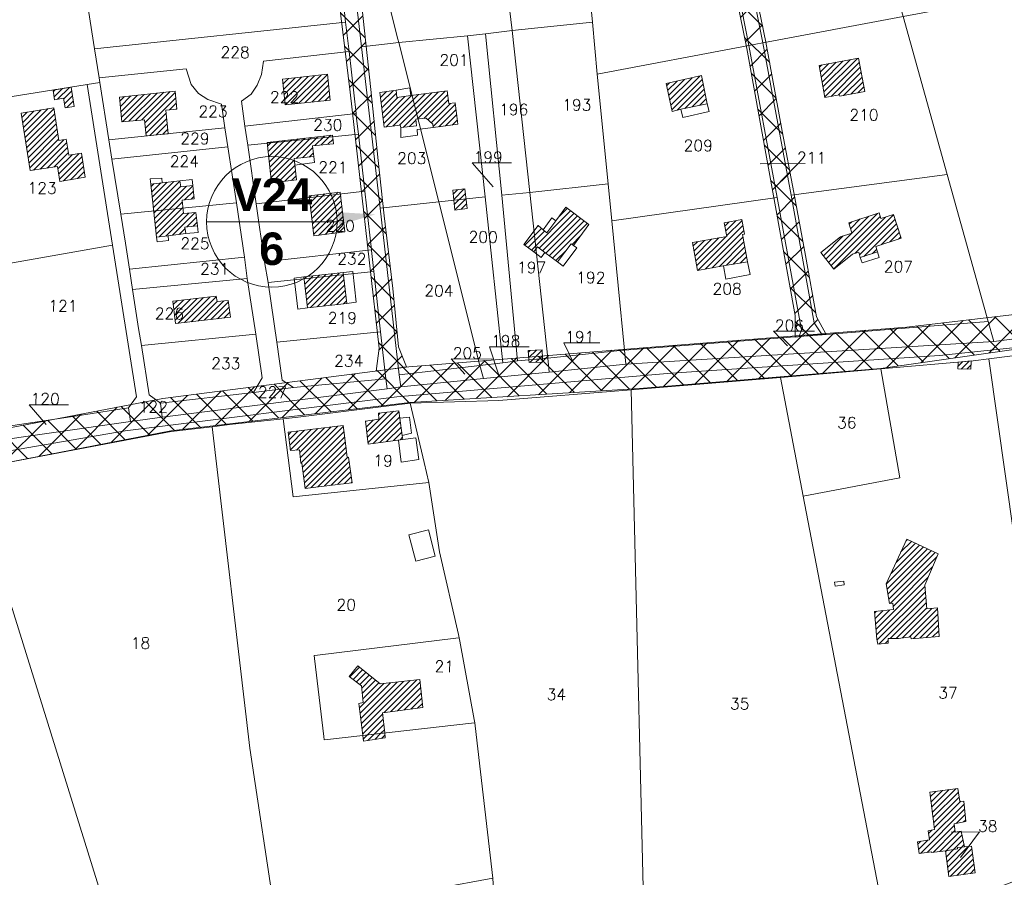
# Model space of a CAD drawing. Header units: metres. Extents: x 578835 to 593571, y 248557 to 255108.
# Tile 132 of 251: x 585105 to 585408, y 251490 to 251754. Entities that reach past the tile are written whole.
import ezdxf

# ---------------------------------------------------------------- set-up
doc = ezdxf.new("R2010")
doc.units = ezdxf.units.M
doc.linetypes.add('SOLID_LINE', pattern=[0])
for name, color, linetype, lineweight in [('Cad-BATIMENT_BATI_LEGER13', 7, 'SOLID_LINE', 0), ('Cad-BATIMENT_BATI_PRIVE12', 7, 'SOLID_LINE', 0), ('Cad-BATIMENT_BATI_PRIVE12_HACH', 7, 'SOLID_LINE', 0), ('Cad-PARCELLAIRE_PARCELLE1', 250, 'SOLID_LINE', 0), ('Cad-PARCELLAIRE_PARCELLE1_', 250, 'SOLID_LINE', 0), ('Cad-RESEAU_ROUT_AXE_DE_VOIE26', 255, 'SOLID_LINE', 0), ('Cad-RESEAU_ROUT_LIMITE_DE_VOIE_P23', 8, 'SOLID_LINE', 0), ('Cad-TOPONYMIE_DETAIL_PARCELLAIR181', 7, 'SOLID_LINE', 0), ('Cad-TOPONYMIE_NUMERO_DE_PARCELL182', 250, 'SOLID_LINE', 0), ('ER', 192, 'Continuous', 18)]:
    doc.layers.add(name, color=color, linetype=linetype, lineweight=lineweight)
doc.styles.get("Standard").update_dxf_attribs({"font": 'arialbd_0.ttf', "height": 50})
doc.styles.add('TEXTSTYLE_45_11', font='txt.shx', dxfattribs={"oblique": 50})

msp = doc.modelspace()

# ---------------------------------------------------------------- hatches: boundary and pattern name
at = {"layer": 'Cad-BATIMENT_BATI_PRIVE12_HACH', "ltscale": 0.4}
h = msp.add_hatch(dxfattribs=at)
h.set_pattern_fill('ANSI31', color=256, scale=0.4, style=0)
h.paths.add_polyline_path([(585350.68, 251740.24), (585362.86, 251742.47), (585364.79, 251732.16), (585357.08, 251730.73), (585356.96, 251731.17), (585352.5, 251730.35)])
h = msp.add_hatch(dxfattribs=at)
h.set_pattern_fill('ANSI31', color=256, scale=0.4, style=0)
h.paths.add_polyline_path([(585185.59, 251735.99), (585186.41, 251728.15), (585200.3, 251729.54), (585199.47, 251737.49)])
h = msp.add_hatch(dxfattribs=at)
h.set_pattern_fill('ANSI31', color=256, scale=0.4, style=0)
h.paths.add_polyline_path([(585303.66, 251734.62), (585314.5, 251737.09), (585316.31, 251728.43), (585308.2, 251726.76), (585305.46, 251726.08)])
h = msp.add_hatch(dxfattribs=at)
h.set_pattern_fill('ANSI31', color=256, scale=0.4, style=0)
h.paths.add_polyline_path([(585115.05, 251732.65), (585120.66, 251733.57), (585121.57, 251727.63), (585118.81, 251727.18), (585118.32, 251730.14), (585115.55, 251729.69)])
h = msp.add_hatch(dxfattribs=at)
h.set_pattern_fill('ANSI31', color=256, scale=0.4, style=0)
h.paths.add_polyline_path([(585135.51, 251730.47), (585136.24, 251722.83), (585143.18, 251723.53), (585143.69, 251718.55), (585150.47, 251719.23), (585149.79, 251726.42), (585153.13, 251726.81), (585152.58, 251732.34)])
h = msp.add_hatch(dxfattribs=at)
h.set_pattern_fill('ANSI31', color=256, scale=0.4, style=0)
h.paths.add_polyline_path([(585216.91, 251721.23), (585215.6, 251731.93), (585220.58, 251732.57), (585220.85, 251730.37), (585225.08, 251730.94), (585236.33, 251732.44), (585236.83, 251728.47), (585238.79, 251728.74), (585239.59, 251722.12), (585232, 251721.16), (585231.84, 251722.15), (585229.79, 251723.98), (585226.67, 251723.72), (585226.86, 251721.61), (585222.04, 251721.1), (585221.88, 251721.87)])
h = msp.add_hatch(dxfattribs=at)
h.set_pattern_fill('ANSI31', color=256, scale=0.4, style=0)
h.paths.add_polyline_path([(585105.26, 251725.59), (585115.26, 251727.21), (585116.85, 251717.09), (585119.12, 251717.5), (585119.86, 251712.66), (585123.85, 251713.22), (585124.96, 251705.84), (585117.16, 251704.52), (585116.44, 251709.14), (585108.06, 251707.88)])
h = msp.add_hatch(dxfattribs=at)
h.set_pattern_fill('ANSI31', color=256, scale=0.4, style=0)
h.paths.add_polyline_path([(585182.24, 251704.06), (585189.99, 251705.04), (585189.2, 251711.55), (585195.25, 251712.17), (585194.88, 251715.48), (585201.34, 251716.13), (585201.04, 251718.79), (585180.87, 251716.54)])
h = msp.add_hatch(dxfattribs=at)
h.set_pattern_fill('ANSI31', color=256, scale=0.4, style=0)
h.paths.add_polyline_path([(585148.6, 251704.14), (585145.09, 251703.74), (585146.87, 251687.39), (585150.46, 251687.8), (585155.85, 251688.47), (585155.6, 251690.46), (585159.44, 251690.89), (585159.01, 251694.98), (585155.17, 251694.66), (585154.74, 251698.74), (585158.5, 251699.17), (585158.07, 251703.26), (585154.32, 251702.83), (585154.07, 251704.71)])
h = msp.add_hatch(dxfattribs=at)
h.set_pattern_fill('ANSI31', color=256, scale=0.4, style=0)
h.paths.add_polyline_path([(585193.87, 251700.13), (585195.31, 251687.76), (585204.85, 251689.01), (585203.41, 251701.26)])
h = msp.add_hatch(dxfattribs=at)
h.set_pattern_fill('ANSI31', color=256, scale=0.4, style=0)
h.paths.add_polyline_path([(585241.75, 251702.24), (585237.99, 251701.82), (585238.66, 251695.74), (585242.42, 251696.17)])
h = msp.add_hatch(dxfattribs=at)
h.set_pattern_fill('ANSI31', color=256, scale=0.4, style=0)
h.paths.add_polyline_path([(585259.91, 251685.14), (585264.29, 251690.97), (585265.8, 251689.65), (585266.95, 251688.74), (585269.69, 251692.43), (585272.8, 251696.59), (585279.92, 251691.28), (585275.11, 251684.85), (585274.4, 251685.36), (585270.26, 251679.77), (585266.31, 251682.67), (585264.1, 251684.38), (585262.91, 251682.83)])
h = msp.add_hatch(dxfattribs=at)
h.set_pattern_fill('ANSI31', color=256, scale=0.4, style=0)
h.paths.add_polyline_path([(585311.72, 251685.7), (585322.28, 251687.57), (585321.52, 251691.75), (585326.95, 251692.77), (585327.75, 251688.26), (585327.17, 251688.21), (585328.71, 251679.76), (585321.22, 251678.58), (585313.27, 251677.13)])
h = msp.add_hatch(dxfattribs=at)
h.set_pattern_fill('ANSI31', color=256, scale=0.4, style=0)
h.paths.add_polyline_path([(585355.27, 251677.52), (585351.22, 251682.65), (585357.32, 251687.5), (585360.78, 251688.58), (585359.84, 251691.84), (585369.15, 251694.85), (585369.71, 251693.11), (585373.57, 251694.33), (585375.91, 251687.05), (585368.13, 251684.5), (585368.68, 251682.88), (585363.38, 251681.1), (585362.91, 251682.73), (585360.99, 251682.13)])
h = msp.add_hatch(dxfattribs=at)
h.set_pattern_fill('ANSI31', color=256, scale=0.4, style=0)
h.paths.add_polyline_path([(585192.25, 251675.13), (585193.29, 251665.63), (585205.38, 251666.98), (585204.25, 251676.47)])
h = msp.add_hatch(dxfattribs=at)
h.set_pattern_fill('ANSI31', color=256, scale=0.4, style=0)
h.paths.add_polyline_path([(585165.21, 251669.19), (585151.89, 251667.74), (585152.72, 251660.78), (585169.62, 251662.76), (585168.94, 251667.94), (585165.51, 251667.54)])
h = msp.add_hatch(dxfattribs=at)
h.set_pattern_fill('ANSI31', color=256, scale=0.4, style=0)
h.paths.add_polyline_path([(585261.4, 251649.6), (585265.66, 251649.96), (585265.51, 251652.73), (585261.16, 251652.47)])
h = msp.add_hatch(dxfattribs=at)
h.set_pattern_fill('ANSI31', color=256, scale=0.4, style=0)
h.paths.add_polyline_path([(585261.47, 251648.82), (585265.66, 251648.95), (585265.66, 251649.96), (585261.4, 251649.6)])
h = msp.add_hatch(dxfattribs=at)
h.set_pattern_fill('ANSI31', color=256, scale=0.4, style=0)
h.paths.add_polyline_path([(585397.42, 251646.72), (585397.53, 251649.29), (585393.53, 251648.96), (585393.37, 251646.83)])
h = msp.add_hatch(dxfattribs=at)
h.set_pattern_fill('ANSI31', color=256, scale=0.4, style=0)
h.paths.add_polyline_path([(585222.46, 251626.38), (585221.77, 251631.68), (585221.41, 251633.99), (585215.21, 251633.24), (585215.29, 251631.36), (585211.12, 251630.79), (585211.97, 251623.72), (585222.64, 251625.17)])
h = msp.add_hatch(dxfattribs=at)
h.set_pattern_fill('ANSI31', color=256, scale=0.4, style=0)
h.paths.add_polyline_path([(585207.03, 251611.83), (585205.96, 251619.66), (585205.55, 251619.62), (585204.96, 251624.7), (585204.31, 251629.43), (585187.34, 251627.35), (585188.06, 251621.72), (585190.84, 251621.96), (585191.27, 251617.87), (585191.6, 251617.89), (585192.58, 251610.06), (585195.11, 251610.39), (585203.43, 251611.42)])
h = msp.add_hatch(dxfattribs=at)
h.set_pattern_fill('ANSI31', color=256, scale=0.4, style=0)
h.paths.add_polyline_path([(585383.2, 251580.32), (585387.34, 251589.92), (585377.65, 251594.45), (585371.38, 251580.66), (585372.38, 251574.61), (585373.36, 251574.81), (585373.6, 251572.83), (585367.71, 251572.22), (585368.43, 251563.7), (585368.73, 251562.16), (585372, 251562.44), (585371.96, 251563.88), (585375.17, 251563.93), (585378.93, 251564.35), (585379.05, 251563.8), (585387.66, 251564.53), (585387.08, 251573.28), (585383.89, 251573.01)])
h = msp.add_hatch(dxfattribs=at)
h.set_pattern_fill('ANSI31', color=256, scale=0.4, style=0)
h.paths.add_polyline_path([(585228.81, 251542.65), (585227.93, 251551.26), (585215.67, 251549.9), (585208.78, 251555.46), (585206.16, 251552.23), (585209.95, 251549.32), (585210.46, 251544.23), (585209.16, 251543.9), (585210.32, 251534.07), (585217.1, 251534.86), (585216.41, 251541.05)])
h = msp.add_hatch(dxfattribs=at)
h.set_pattern_fill('ANSI31', color=256, scale=0.4, style=0)
h.paths.add_polyline_path([(585217.23, 251533.32), (585217.1, 251534.86), (585210.32, 251534.07), (585210.55, 251532.31)])
h = msp.add_hatch(dxfattribs=at)
h.set_pattern_fill('ANSI31', color=256, scale=0.4, style=0)
h.paths.add_polyline_path([(585392.53, 251504.3), (585392.24, 251506.83), (585395.88, 251507.59), (585395.19, 251513.88), (585393.96, 251513.77), (585393.38, 251517.74), (585384.74, 251516.57), (585386.2, 251505.1), (585384.25, 251504.72), (585384.64, 251501.96), (585380.99, 251501.32), (585381.46, 251497.68), (585385.28, 251498.23), (585385.31, 251498.01), (585389.63, 251498.59), (585393.29, 251499.12), (585393.25, 251499.56), (585395.39, 251499.74), (585394.41, 251504.56)])
h = msp.add_hatch(dxfattribs=at)
h.set_pattern_fill('ANSI31', color=256, scale=0.4, style=0)
h.paths.add_polyline_path([(585398.69, 251491.77), (585397.59, 251500.03), (585395.39, 251499.74), (585393.25, 251499.56), (585393.29, 251499.12), (585389.63, 251498.59), (585390.63, 251490.65)])
at = {"layer": 'ER', "ltscale": 0.4}
h = msp.add_hatch(dxfattribs=at)
h.set_pattern_fill('ANSI37', color=256, scale=2, style=0)
h.paths.add_polyline_path([(585214.43, 251646.12), (585218.88, 251646.75), (585223.81, 251647.51), (585221.35, 251653.62), (585219.54, 251671.58), (585216.93, 251693.92), (585215.03, 251711), (585212.83, 251732.86), (585208.2, 251775.65), (585203.24, 251819.79), (585200.55, 251836.45), (585193.83, 251862.89), (585183.3, 251902.41), (585172.95, 251943.7), (585164.75, 251971.53), (585156.73, 251971.05), (585155.29, 251967.37), (585158.18, 251961.6), (585162.34, 251956.47), (585175.02, 251907.05), (585190.12, 251847.2), (585196.23, 251824.51), (585202.48, 251764.87), (585206.46, 251732.02), (585215.34, 251653.24)])
h = msp.add_hatch(dxfattribs=at)
h.set_pattern_fill('ANSI37', color=256, scale=2, style=0)
h.paths.add_polyline_path([(585343.38, 251656.6), (585347.78, 251657.12), (585352.79, 251657.62), (585349.87, 251662.89), (585346.48, 251681.72), (585342.93, 251701.1), (585339.37, 251720.02), (585334.36, 251747.43), (585327.29, 251781.82), (585313.49, 251854.26), (585282.88, 251928.01), (585292.74, 251930.78), (585289.74, 251939.47), (585263.37, 251931.98), (585266.24, 251923.15), (585277, 251926.39), (585307.89, 251851.7), (585313.29, 251821.25), (585320.29, 251785.5), (585323.49, 251770.2), (585328.48, 251745.41), (585343.39, 251663.28)])
h = msp.add_hatch(dxfattribs=at)
h.set_pattern_fill('ANSI37', color=256, scale=2, style=0)
h.paths.add_polyline_path([(584649.43, 251202.1), (584630.51, 251243.54), (584585.08, 251351.83), (584541.71, 251472.26), (584529.29, 251502.03), (584530.09, 251511.44), (584532.65, 251514.71), (584536.88, 251516.61), (584545.23, 251518.22), (584617.38, 251524.81), (584732.5, 251536.96), (584768.48, 251538.6), (584806.56, 251542.08), (584824.73, 251541.87), (584851.24, 251546.16), (584873.91, 251549.55), (584941.24, 251563.49), (584971.66, 251576.14), (585016.7, 251593.83), (585059.11, 251607.86), (585086.64, 251615.3), (585151.33, 251627.75), (585224.85, 251636.47), (585295.49, 251640.79), (585369.67, 251646.99), (585450.89, 251658.61), (585518.83, 251663.57), (585580.34, 251665.92), (585625.02, 251667.43), (585636.03, 251670.13), (585632.97, 251680.16), (585626.27, 251679.13), (585581.46, 251677.42), (585521.14, 251675.19), (585450.82, 251668.3), (585377.74, 251659.72), (585296.63, 251653.35), (585224.52, 251647.52), (585148.85, 251637.71), (585085.07, 251625.51), (585059.44, 251618.96), (585016, 251604.55), (584977.3, 251590.61), (584936.8, 251577.89), (584892.21, 251565.35), (584856.67, 251559), (584825.33, 251555.52), (584806.95, 251552.78), (584768.67, 251550.55), (584733.03, 251548.67), (584617.72, 251535.78), (584543.89, 251528.92), (584532.33, 251531.01), (584523.11, 251526.87), (584515.53, 251517.15), (584521.06, 251500.27), (584531.52, 251466.61), (584573.3, 251346.15), (584618.98, 251237.88), (584635.78, 251195.87), (584636.69, 251193.89), (584652.81, 251197.59), (584650.7, 251200.09)])

# ---------------------------------------------------------------- linework, layer by layer
at = {"layer": 'Cad-BATIMENT_BATI_LEGER13'}
for points in [[(585220.58, 251732.57), (585220.85, 251730.37), (585225.08, 251730.94), (585224.8, 251733.37), (585220.58, 251732.57), (585220.58, 251732.57)], [(585220.58, 251732.57), (585220.85, 251730.37), (585225.08, 251730.94), (585224.8, 251733.37), (585220.58, 251732.57), (585220.58, 251732.57)], [(585308.2, 251726.76), (585316.31, 251728.43), (585316.84, 251726.03), (585308.74, 251724.24), (585308.2, 251726.76), (585308.2, 251726.76)], [(585308.2, 251726.76), (585316.31, 251728.43), (585316.84, 251726.03), (585308.74, 251724.24), (585308.2, 251726.76), (585308.2, 251726.76)], [(585222.04, 251721.1), (585222.03, 251718.09), (585227.18, 251718.74), (585227.03, 251720.52), (585232, 251721.16), (585231.84, 251722.15), (585229.79, 251723.98), (585226.67, 251723.72), (585226.86, 251721.61), (585222.04, 251721.1), (585222.04, 251721.1)], [(585222.04, 251721.1), (585222.03, 251718.09), (585227.18, 251718.74), (585227.03, 251720.52), (585232, 251721.16), (585231.84, 251722.15), (585229.79, 251723.98), (585226.67, 251723.72), (585226.86, 251721.61), (585222.04, 251721.1), (585222.04, 251721.1)], [(585189.2, 251711.55), (585189.45, 251709.56), (585195.48, 251710.41), (585195.25, 251712.17), (585189.2, 251711.55), (585189.2, 251711.55)], [(585189.2, 251711.55), (585189.45, 251709.56), (585195.48, 251710.41), (585195.25, 251712.17), (585189.2, 251711.55), (585189.2, 251711.55)], [(585148.6, 251704.14), (585145.09, 251703.74), (585144.96, 251705.29), (585148.48, 251705.58), (585148.6, 251704.14), (585148.6, 251704.14)], [(585148.6, 251704.14), (585145.09, 251703.74), (585144.96, 251705.29), (585148.48, 251705.58), (585148.6, 251704.14), (585148.6, 251704.14)], [(585154.07, 251704.71), (585154.32, 251702.83), (585158.07, 251703.26), (585157.84, 251705.13), (585154.07, 251704.71), (585154.07, 251704.71)], [(585154.07, 251704.71), (585154.32, 251702.83), (585158.07, 251703.26), (585157.84, 251705.13), (585154.07, 251704.71), (585154.07, 251704.71)], [(585269.69, 251692.43), (585266.95, 251688.74), (585265.8, 251689.65), (585268.46, 251693.33), (585269.69, 251692.43), (585269.69, 251692.43)], [(585269.69, 251692.43), (585266.95, 251688.74), (585265.8, 251689.65), (585268.46, 251693.33), (585269.69, 251692.43), (585269.69, 251692.43)], [(585159.44, 251690.89), (585159.69, 251688.79), (585155.85, 251688.47), (585155.6, 251690.46), (585159.44, 251690.89), (585159.44, 251690.89)], [(585159.44, 251690.89), (585159.69, 251688.79), (585155.85, 251688.47), (585155.6, 251690.46), (585159.44, 251690.89), (585159.44, 251690.89)], [(585146.87, 251687.39), (585147.07, 251685.95), (585150.58, 251686.36), (585150.46, 251687.8), (585146.87, 251687.39), (585146.87, 251687.39)], [(585146.87, 251687.39), (585147.07, 251685.95), (585150.58, 251686.36), (585150.46, 251687.8), (585146.87, 251687.39), (585146.87, 251687.39)], [(585262.91, 251682.83), (585264.1, 251684.38), (585266.31, 251682.67), (585265.2, 251681.13), (585262.91, 251682.83), (585262.91, 251682.83)], [(585262.91, 251682.83), (585264.1, 251684.38), (585266.31, 251682.67), (585265.2, 251681.13), (585262.91, 251682.83), (585262.91, 251682.83)], [(585270.26, 251679.77), (585274.4, 251685.36), (585275.11, 251684.85), (585276.16, 251684.06), (585272.01, 251678.47), (585270.26, 251679.77), (585270.26, 251679.77)], [(585270.26, 251679.77), (585274.4, 251685.36), (585275.11, 251684.85), (585276.16, 251684.06), (585272.01, 251678.47), (585270.26, 251679.77), (585270.26, 251679.77)], [(585368.68, 251682.88), (585363.38, 251681.1), (585363.93, 251679.48), (585369.23, 251681.14), (585368.68, 251682.88), (585368.68, 251682.88)], [(585368.68, 251682.88), (585363.38, 251681.1), (585363.93, 251679.48), (585369.23, 251681.14), (585368.68, 251682.88), (585368.68, 251682.88)], [(585204.25, 251676.47), (585207.27, 251676.84), (585208.31, 251667.34), (585205.38, 251666.98), (585204.25, 251676.47), (585204.25, 251676.47)], [(585204.25, 251676.47), (585207.27, 251676.84), (585208.31, 251667.34), (585205.38, 251666.98), (585204.25, 251676.47), (585204.25, 251676.47)], [(585192.25, 251675.13), (585189.23, 251674.77), (585190.35, 251665.27), (585193.29, 251665.63), (585192.25, 251675.13), (585192.25, 251675.13)], [(585192.25, 251675.13), (585189.23, 251674.77), (585190.35, 251665.27), (585193.29, 251665.63), (585192.25, 251675.13), (585192.25, 251675.13)], [(585225.37, 251627.08), (585224.71, 251632.04), (585221.77, 251631.68), (585222.46, 251626.38), (585225.37, 251627.08), (585225.37, 251627.08)], [(585225.37, 251627.08), (585224.71, 251632.04), (585221.77, 251631.68), (585222.46, 251626.38), (585225.37, 251627.08), (585225.37, 251627.08)], [(585227.53, 251619), (585226.65, 251625.62), (585222.64, 251625.17), (585221.35, 251624.95), (585222.16, 251618.11), (585227.53, 251619), (585227.53, 251619)], [(585227.53, 251619), (585226.65, 251625.62), (585222.64, 251625.17), (585221.35, 251624.95), (585222.16, 251618.11), (585227.53, 251619), (585227.53, 251619)], [(585232.58, 251589.22), (585230.5, 251597.3), (585224.45, 251595.78), (585226.68, 251587.72), (585232.58, 251589.22), (585232.58, 251589.22)], [(585232.58, 251589.22), (585230.5, 251597.3), (585224.45, 251595.78), (585226.68, 251587.72), (585232.58, 251589.22), (585232.58, 251589.22)], [(585358.46, 251580.36), (585358.27, 251581.58), (585355.42, 251581.22), (585355.61, 251580.01), (585358.46, 251580.36), (585358.46, 251580.36)], [(585358.46, 251580.36), (585358.27, 251581.58), (585355.42, 251581.22), (585355.61, 251580.01), (585358.46, 251580.36), (585358.46, 251580.36)]]:
    msp.add_lwpolyline(points, close=True, dxfattribs=at)
at = {"layer": 'Cad-BATIMENT_BATI_PRIVE12'}
for points in [[(585350.68, 251740.24), (585362.86, 251742.47), (585364.79, 251732.16), (585357.08, 251730.73), (585356.96, 251731.17), (585352.5, 251730.35), (585350.68, 251740.24), (585350.68, 251740.24)], [(585185.59, 251735.99), (585186.41, 251728.15), (585200.3, 251729.54), (585199.47, 251737.49), (585185.59, 251735.99), (585185.59, 251735.99)], [(585303.66, 251734.62), (585314.5, 251737.09), (585316.31, 251728.43), (585308.2, 251726.76), (585305.46, 251726.08), (585303.66, 251734.62), (585303.66, 251734.62)], [(585115.05, 251732.65), (585120.66, 251733.57), (585121.57, 251727.63), (585118.81, 251727.18), (585118.32, 251730.14), (585115.55, 251729.69), (585115.05, 251732.65), (585115.05, 251732.65)], [(585135.51, 251730.47), (585136.24, 251722.83), (585143.18, 251723.53), (585143.69, 251718.55), (585150.47, 251719.23), (585149.79, 251726.42), (585153.13, 251726.81), (585152.58, 251732.34), (585135.51, 251730.47), (585135.51, 251730.47)], [(585216.91, 251721.23), (585215.6, 251731.93), (585220.58, 251732.57), (585220.85, 251730.37), (585225.08, 251730.94), (585236.33, 251732.44), (585236.83, 251728.47), (585238.79, 251728.74), (585239.59, 251722.12), (585232, 251721.16), (585231.84, 251722.15), (585229.79, 251723.98), (585226.67, 251723.72), (585226.86, 251721.61), (585222.04, 251721.1), (585221.88, 251721.87), (585216.91, 251721.23), (585216.91, 251721.23)], [(585105.26, 251725.59), (585115.26, 251727.21), (585116.85, 251717.09), (585119.12, 251717.5), (585119.86, 251712.66), (585123.85, 251713.22), (585124.96, 251705.84), (585117.16, 251704.52), (585116.44, 251709.14), (585108.06, 251707.88), (585105.26, 251725.59), (585105.26, 251725.59)], [(585182.24, 251704.06), (585189.99, 251705.04), (585189.2, 251711.55), (585195.25, 251712.17), (585194.88, 251715.48), (585201.34, 251716.13), (585201.04, 251718.79), (585180.87, 251716.54), (585182.24, 251704.06), (585182.24, 251704.06)], [(585148.6, 251704.14), (585145.09, 251703.74), (585146.87, 251687.39), (585150.46, 251687.8), (585155.85, 251688.47), (585155.6, 251690.46), (585159.44, 251690.89), (585159.01, 251694.98), (585155.17, 251694.66), (585154.74, 251698.74), (585158.5, 251699.17), (585158.07, 251703.26), (585154.32, 251702.83), (585154.07, 251704.71), (585148.6, 251704.14), (585148.6, 251704.14)], [(585193.87, 251700.13), (585195.31, 251687.76), (585204.85, 251689.01), (585203.41, 251701.26), (585193.87, 251700.13), (585193.87, 251700.13)], [(585241.75, 251702.24), (585237.99, 251701.82), (585238.66, 251695.74), (585242.42, 251696.17), (585241.75, 251702.24), (585241.75, 251702.24)], [(585259.91, 251685.14), (585264.29, 251690.97), (585265.8, 251689.65), (585266.95, 251688.74), (585269.69, 251692.43), (585272.8, 251696.59), (585279.92, 251691.28), (585275.11, 251684.85), (585274.4, 251685.36), (585270.26, 251679.77), (585266.31, 251682.67), (585264.1, 251684.38), (585262.91, 251682.83), (585259.91, 251685.14), (585259.91, 251685.14)], [(585311.72, 251685.7), (585322.28, 251687.57), (585321.52, 251691.75), (585326.95, 251692.77), (585327.75, 251688.26), (585327.17, 251688.21), (585328.71, 251679.76), (585321.22, 251678.58), (585313.27, 251677.13), (585311.72, 251685.7), (585311.72, 251685.7)], [(585355.27, 251677.52), (585351.22, 251682.65), (585357.32, 251687.5), (585360.78, 251688.58), (585359.84, 251691.84), (585369.15, 251694.85), (585369.71, 251693.11), (585373.57, 251694.33), (585375.91, 251687.05), (585368.13, 251684.5), (585368.68, 251682.88), (585363.38, 251681.1), (585362.91, 251682.73), (585360.99, 251682.13), (585355.27, 251677.52), (585355.27, 251677.52)], [(585192.25, 251675.13), (585193.29, 251665.63), (585205.38, 251666.98), (585204.25, 251676.47), (585192.25, 251675.13), (585192.25, 251675.13)], [(585165.21, 251669.19), (585151.89, 251667.74), (585152.72, 251660.78), (585169.62, 251662.76), (585168.94, 251667.94), (585165.51, 251667.54), (585165.21, 251669.19), (585165.21, 251669.19)], [(585261.4, 251649.6), (585265.66, 251649.96), (585265.51, 251652.73), (585261.16, 251652.47), (585261.4, 251649.6), (585261.4, 251649.6)], [(585261.47, 251648.82), (585265.66, 251648.95), (585265.66, 251649.96), (585261.4, 251649.6), (585261.47, 251648.82), (585261.47, 251648.82)], [(585397.42, 251646.72), (585397.53, 251649.29), (585393.53, 251648.96), (585393.37, 251646.83), (585397.42, 251646.72), (585397.42, 251646.72)], [(585222.46, 251626.38), (585221.77, 251631.68), (585221.41, 251633.99), (585215.21, 251633.24), (585215.29, 251631.36), (585211.12, 251630.79), (585211.97, 251623.72), (585222.64, 251625.17), (585222.46, 251626.38), (585222.46, 251626.38)], [(585207.03, 251611.83), (585205.96, 251619.66), (585205.55, 251619.62), (585204.96, 251624.7), (585204.31, 251629.43), (585187.34, 251627.35), (585188.06, 251621.72), (585190.84, 251621.96), (585191.27, 251617.87), (585191.6, 251617.89), (585192.58, 251610.06), (585195.11, 251610.39), (585203.43, 251611.42), (585207.03, 251611.83), (585207.03, 251611.83)], [(585383.2, 251580.32), (585387.34, 251589.92), (585377.65, 251594.45), (585371.38, 251580.66), (585372.38, 251574.61), (585373.36, 251574.81), (585373.6, 251572.83), (585367.71, 251572.22), (585368.43, 251563.7), (585368.73, 251562.16), (585372, 251562.44), (585371.96, 251563.88), (585375.17, 251563.93), (585378.93, 251564.35), (585379.05, 251563.8), (585387.66, 251564.53), (585387.08, 251573.28), (585383.89, 251573.01), (585383.2, 251580.32), (585383.2, 251580.32)], [(585228.81, 251542.65), (585227.93, 251551.26), (585215.67, 251549.9), (585208.78, 251555.46), (585206.16, 251552.23), (585209.95, 251549.32), (585210.46, 251544.23), (585209.16, 251543.9), (585210.32, 251534.07), (585217.1, 251534.86), (585216.41, 251541.05), (585228.81, 251542.65), (585228.81, 251542.65)], [(585217.23, 251533.32), (585217.1, 251534.86), (585210.32, 251534.07), (585210.55, 251532.31), (585217.23, 251533.32), (585217.23, 251533.32)], [(585392.53, 251504.3), (585392.24, 251506.83), (585395.88, 251507.59), (585395.19, 251513.88), (585393.96, 251513.77), (585393.38, 251517.74), (585384.74, 251516.57), (585386.2, 251505.1), (585384.25, 251504.72), (585384.64, 251501.96), (585380.99, 251501.32), (585381.46, 251497.68), (585385.28, 251498.23), (585385.31, 251498.01), (585389.63, 251498.59), (585393.29, 251499.12), (585393.25, 251499.56), (585395.39, 251499.74), (585394.41, 251504.56), (585392.53, 251504.3), (585392.53, 251504.3)], [(585398.69, 251491.77), (585397.59, 251500.03), (585395.39, 251499.74), (585393.25, 251499.56), (585393.29, 251499.12), (585389.63, 251498.59), (585390.63, 251490.65), (585398.69, 251491.77), (585398.69, 251491.77)]]:
    msp.add_lwpolyline(points, close=True, dxfattribs=at)
at = {"layer": 'Cad-PARCELLAIRE_PARCELLE1'}
for points in [[(585312.49, 251851.74), (585346.56, 251863.28), (585376.54, 251755.33), (585333.37, 251747.14), (585312.49, 251851.74), (585312.49, 251851.74)], [(585205.05, 251753.57), (585204.3, 251760.64), (585197.05, 251826.58), (585191.5, 251849.52), (585173.44, 251846.56), (585121.75, 251836.89), (585113.27, 251838.62), (585127.84, 251745.32), (585205.05, 251753.57), (585205.05, 251753.57)], [(585280.98, 251753.56), (585272.65, 251838.26), (585308.72, 251850.42), (585329.14, 251746.35), (585282.48, 251737.53), (585280.98, 251753.56), (585280.98, 251753.56)], [(585312.49, 251851.74), (585308.72, 251850.42), (585329.14, 251746.35), (585333.37, 251747.14), (585312.49, 251851.74), (585312.49, 251851.74)], [(585242.59, 251749.35), (585221.41, 251747.25), (585221.15, 251748.34), (585200.01, 251832.51), (585199.91, 251832.72), (585198.91, 251840.78), (585245.16, 251843.65), (585256.3, 251750.95), (585248.06, 251749.92), (585242.59, 251749.35), (585242.59, 251749.35)], [(585269.68, 251845.25), (585245.16, 251843.65), (585256.3, 251750.95), (585280.98, 251753.56), (585272.65, 251838.26), (585269.68, 251845.25), (585269.68, 251845.25)], [(585129.45, 251734.97), (585125.55, 251734.31), (585076.08, 251726.5), (585060.33, 251830.96), (585086.56, 251834.72), (585087.12, 251834.88), (585113.27, 251838.62), (585127.84, 251745.32), (585129.24, 251736.41), (585129.45, 251734.97), (585129.45, 251734.97)], [(585209.98, 251745.95), (585221.41, 251747.25), (585221.15, 251748.34), (585200.01, 251832.51), (585209.98, 251745.95), (585209.98, 251745.95)], [(585376.54, 251755.33), (585593.66, 251795.8), (585597.64, 251796.58), (585621.16, 251718.52), (585573.49, 251703.94), (585578.8, 251671.05), (585546.24, 251670.11), (585526.13, 251671.99), (585502.07, 251667.97), (585486.66, 251667.9), (585434.47, 251659.18), (585404.46, 251655.23), (585402.7, 251661.43), (585390.09, 251706.64), (585376.54, 251755.33), (585376.54, 251755.33)], [(585174.02, 251721.54), (585173.04, 251729.26), (585176, 251731.41), (585177.83, 251734.12), (585179.19, 251737.47), (585179.76, 251741.52), (585206.14, 251744.52), (585205.05, 251753.57), (585127.84, 251745.32), (585129.24, 251736.41), (585156.05, 251739.21), (585157.54, 251734.31), (585159.82, 251731.61), (585162.62, 251729.73), (585166.86, 251728.3), (585167.87, 251721.02), (585168.86, 251715.2), (585171.46, 251697.91), (585173.93, 251681.18), (585174.72, 251674.67), (585177.4, 251657.5), (585179.43, 251644.07), (585176.68, 251639.61), (585188.99, 251641.08), (585185.51, 251643.35), (585183.87, 251655.03), (585181.18, 251673.43), (585180.15, 251679.81), (585177.5, 251697.64), (585175, 251715.71), (585174.02, 251721.54), (585174.02, 251721.54)], [(585261.71, 251701.13), (585256.3, 251750.95), (585280.98, 251753.56), (585282.48, 251737.53), (585285.8, 251703.81), (585261.71, 251701.13), (585261.71, 251701.13)], [(585333.37, 251747.14), (585376.54, 251755.33), (585390.09, 251706.64), (585342.07, 251700.27), (585333.37, 251747.14), (585333.37, 251747.14)], [(585257.89, 251649.31), (585253.4, 251648.71), (585247.98, 251699.75), (585242.59, 251749.35), (585248.06, 251749.92), (585253.13, 251700.29), (585257.89, 251649.31), (585257.89, 251649.31)], [(585261.71, 251701.13), (585256.3, 251750.95), (585248.06, 251749.92), (585253.13, 251700.29), (585261.71, 251701.13), (585261.71, 251701.13)], [(585209.98, 251745.95), (585221.41, 251747.25), (585233.76, 251698.22), (585215.7, 251696.27), (585209.98, 251745.95), (585209.98, 251745.95)], [(585247.98, 251699.75), (585242.59, 251749.35), (585221.41, 251747.25), (585233.76, 251698.22), (585247.98, 251699.75), (585247.98, 251699.75)], [(585351.6, 251657.37), (585349.15, 251661.07), (585342.07, 251700.27), (585333.37, 251747.14), (585329.14, 251746.35), (585337.76, 251699.57), (585345.29, 251658.85), (585344.56, 251656.78), (585351.6, 251657.37), (585351.6, 251657.37)], [(585174.02, 251721.54), (585208.31, 251725.42), (585206.14, 251744.52), (585179.76, 251741.52), (585179.19, 251737.47), (585177.83, 251734.12), (585176, 251731.41), (585173.04, 251729.26), (585174.02, 251721.54), (585174.02, 251721.54)], [(585285.8, 251703.81), (585282.48, 251737.53), (585329.14, 251746.35), (585337.76, 251699.57), (585286.92, 251692.42), (585285.8, 251703.81), (585285.8, 251703.81)], [(585167.87, 251721.02), (585166.86, 251728.3), (585162.62, 251729.73), (585159.82, 251731.61), (585157.54, 251734.31), (585156.05, 251739.21), (585129.24, 251736.41), (585129.45, 251734.97), (585132.24, 251717.38), (585167.87, 251721.02), (585167.87, 251721.02)], [(585132.24, 251717.38), (585129.45, 251734.97), (585125.55, 251734.31), (585133.31, 251684.91), (585140.68, 251638.27), (585138.24, 251634.83), (585138.84, 251630.64), (585148.62, 251632.02), (585148.09, 251636.32), (585144.67, 251638.82), (585142.25, 251654.01), (585141.39, 251659.28), (585139.48, 251671.27), (585138.55, 251677.55), (585137.3, 251685.58), (585135.88, 251694.49), (585133.15, 251711.43), (585132.24, 251717.38), (585132.24, 251717.38)], [(585076.08, 251726.5), (585125.55, 251734.31), (585133.31, 251684.91), (585083.92, 251676.21), (585082.83, 251683.25), (585081.4, 251692.5), (585076.08, 251726.5), (585076.08, 251726.5)], [(585174.02, 251721.54), (585208.31, 251725.42), (585208.45, 251723.86), (585209, 251719.12), (585175, 251715.71), (585174.02, 251721.54), (585174.02, 251721.54)], [(585167.87, 251721.02), (585132.24, 251717.38), (585133.15, 251711.43), (585168.86, 251715.2), (585167.87, 251721.02), (585167.87, 251721.02)], [(585175, 251715.71), (585209, 251719.12), (585210.97, 251701.56), (585177.5, 251697.64), (585175, 251715.71), (585175, 251715.71)], [(585168.86, 251715.2), (585133.15, 251711.43), (585135.88, 251694.49), (585171.46, 251697.91), (585168.86, 251715.2), (585168.86, 251715.2)], [(585351.6, 251657.37), (585402.7, 251661.43), (585390.09, 251706.64), (585342.07, 251700.27), (585349.15, 251661.07), (585351.6, 251657.37), (585351.6, 251657.37)], [(585177.5, 251697.64), (585210.97, 251701.56), (585212.99, 251683.44), (585180.15, 251679.81), (585177.5, 251697.64), (585177.5, 251697.64)], [(585267.21, 251650.2), (585261.71, 251701.13), (585253.13, 251700.29), (585257.89, 251649.31), (585267.21, 251650.2), (585267.21, 251650.2)], [(585267.21, 251650.2), (585290.42, 251652.58), (585290.83, 251652.62), (585286.92, 251692.42), (585285.8, 251703.81), (585261.71, 251701.13), (585267.21, 251650.2), (585267.21, 251650.2)], [(585221.56, 251645.04), (585215.7, 251696.27), (585233.76, 251698.22), (585246.38, 251647.89), (585221.56, 251645.04), (585221.56, 251645.04)], [(585253.4, 251648.71), (585246.38, 251647.89), (585233.76, 251698.22), (585247.98, 251699.75), (585253.4, 251648.71), (585253.4, 251648.71)], [(585290.83, 251652.62), (585286.92, 251692.42), (585337.76, 251699.57), (585345.29, 251658.85), (585344.56, 251656.78), (585290.83, 251652.62), (585290.83, 251652.62)], [(585171.46, 251697.91), (585173.93, 251681.18), (585138.55, 251677.55), (585137.3, 251685.58), (585135.88, 251694.49), (585171.46, 251697.91), (585171.46, 251697.91)], [(585091.68, 251627.81), (585083.92, 251676.21), (585133.31, 251684.91), (585140.68, 251638.27), (585138.24, 251634.83), (585123.84, 251632.62), (585091.68, 251627.81), (585091.68, 251627.81)], [(585180.15, 251679.81), (585212.99, 251683.44), (585213, 251683.33), (585213.71, 251676.81), (585181.18, 251673.43), (585180.15, 251679.81), (585180.15, 251679.81)], [(585139.48, 251671.27), (585174.72, 251674.67), (585173.93, 251681.18), (585138.55, 251677.55), (585139.48, 251671.27), (585139.48, 251671.27)], [(585181.18, 251673.43), (585213.71, 251676.81), (585215.83, 251658.27), (585183.87, 251655.03), (585181.18, 251673.43), (585181.18, 251673.43)], [(585177.4, 251657.5), (585174.72, 251674.67), (585139.48, 251671.27), (585141.39, 251659.28), (585142.25, 251654.01), (585177.4, 251657.5), (585177.4, 251657.5)], [(585291.27, 251648.31), (585347.87, 251651.82), (585404.46, 251655.23), (585402.7, 251661.43), (585351.6, 251657.37), (585344.56, 251656.78), (585290.83, 251652.62), (585291.27, 251648.31), (585291.27, 251648.31)], [(585176.68, 251639.61), (585148.09, 251636.32), (585144.67, 251638.82), (585142.25, 251654.01), (585177.4, 251657.5), (585179.43, 251644.07), (585176.68, 251639.61), (585176.68, 251639.61)], [(585183.87, 251655.03), (585215.83, 251658.27), (585217.46, 251643.8), (585188.99, 251641.08), (585185.51, 251643.35), (585183.87, 251655.03), (585183.87, 251655.03)], [(585421.84, 251540.19), (585470.69, 251552.53), (585471.65, 251552.83), (585471.41, 251553.7), (585453.91, 251656.36), (585402.92, 251649.97), (585410.73, 251595.1), (585421.84, 251540.19), (585421.84, 251540.19)], [(585291.27, 251648.31), (585290.83, 251652.62), (585290.42, 251652.58), (585267.21, 251650.2), (585267.65, 251645.88), (585291.27, 251648.31), (585291.27, 251648.31)], [(585267.65, 251645.88), (585267.21, 251650.2), (585257.89, 251649.31), (585253.4, 251648.71), (585246.38, 251647.89), (585247.45, 251643.87), (585267.65, 251645.88), (585267.65, 251645.88)], [(585222.04, 251641.28), (585221.56, 251645.04), (585246.38, 251647.89), (585247.45, 251643.87), (585222.04, 251641.28), (585222.04, 251641.28)], [(585338.85, 251644.16), (585345.78, 251607.73), (585375.49, 251613.33), (585369.71, 251646.85), (585343.68, 251644.56), (585338.85, 251644.16), (585338.85, 251644.16)], [(585188.99, 251641.08), (585217.46, 251643.8), (585217.8, 251640.71), (585148.62, 251632.02), (585148.09, 251636.32), (585176.68, 251639.61), (585188.99, 251641.08), (585188.99, 251641.08)], [(585297.71, 251440.39), (585323.37, 251444.11), (585320.34, 251457.68), (585320.18, 251458.67), (585371.47, 251474.22), (585345.78, 251607.73), (585338.85, 251644.16), (585292.92, 251640.42), (585297.71, 251440.39), (585297.71, 251440.39)], [(585250.97, 251478.84), (585250.97, 251479.85), (585250.35, 251490.16), (585244.86, 251536.97), (585244.78, 251537.97), (585244.62, 251538.95), (585240.2, 251563.1), (585239.96, 251564.08), (585239.8, 251565.08), (585233.95, 251590.56), (585230.68, 251611.91), (585229.26, 251618.03), (585224.93, 251636.29), (585252.22, 251637.13), (585292.92, 251640.42), (585297.71, 251440.39), (585256.87, 251433.96), (585251.13, 251477.85), (585250.97, 251478.84), (585250.97, 251478.84)], [(585138.84, 251630.64), (585138.24, 251634.83), (585123.84, 251632.62), (585091.68, 251627.81), (585092.33, 251623.96), (585138.84, 251630.64), (585138.84, 251630.64)], [(585185.84, 251631.46), (585188.92, 251607.53), (585230.68, 251611.91), (585229.26, 251618.03), (585224.93, 251636.29), (585190.43, 251631.96), (585185.84, 251631.46), (585185.84, 251631.46)], [(585164.03, 251629.07), (585175.61, 251530.16), (585183.45, 251477.87), (585250.35, 251490.16), (585244.86, 251536.97), (585244.78, 251537.97), (585243.8, 251537.88), (585199.46, 251532.82), (585198.48, 251532.75), (585198.31, 251533.74), (585195.49, 251557.69), (585195.39, 251558.69), (585196.38, 251558.77), (585238.97, 251564), (585239.96, 251564.08), (585239.8, 251565.08), (585233.95, 251590.56), (585230.68, 251611.91), (585188.92, 251607.53), (585185.84, 251631.46), (585169.33, 251629.74), (585164.03, 251629.07), (585164.03, 251629.07)], [(585089.15, 251615.67), (585134.8, 251469.23), (585183.45, 251477.87), (585175.61, 251530.16), (585164.03, 251629.07), (585151.38, 251627.57), (585096.69, 251617.2), (585090.13, 251615.87), (585089.15, 251615.67), (585089.15, 251615.67)], [(585009.38, 251590.71), (585024.14, 251596.63), (585039.41, 251601.25), (585042.45, 251602.4), (585049.1, 251604.63), (585059.15, 251607.7), (585069.83, 251611.05), (585084.21, 251614.58), (585088.18, 251615.47), (585089.15, 251615.67), (585134.8, 251469.23), (585138.66, 251469.32), (585153.96, 251368.28), (585131.2, 251366.48), (585119.76, 251365.2), (585107.13, 251363.35), (585104.33, 251381.07), (585094.34, 251521.13), (585093.23, 251537.32), (585091.96, 251554.48), (585090.35, 251577.65), (585016.44, 251561.43), (585009.38, 251590.71), (585009.38, 251590.71)], [(585239.96, 251564.08), (585240.2, 251563.1), (585244.62, 251538.95), (585244.78, 251537.97), (585243.8, 251537.88), (585199.46, 251532.82), (585198.48, 251532.75), (585198.31, 251533.74), (585195.49, 251557.69), (585195.39, 251558.69), (585196.38, 251558.77), (585238.97, 251564), (585239.96, 251564.08), (585239.96, 251564.08)], [(585395.39, 251499.74), (585393.25, 251499.56), (585393.29, 251499.12), (585389.63, 251498.59), (585390.63, 251490.65), (585398.69, 251491.77), (585397.59, 251500.03), (585395.39, 251499.74), (585395.39, 251499.74)], [(585395.39, 251499.74), (585393.25, 251499.56), (585393.29, 251499.12), (585389.63, 251498.59), (585390.63, 251490.65), (585398.69, 251491.77), (585397.59, 251500.03), (585395.39, 251499.74), (585395.39, 251499.74)]]:
    msp.add_lwpolyline(points, close=True, dxfattribs=at)
msp.add_lwpolyline([(585200.01, 251832.51), (585209.98, 251745.95), (585215.7, 251696.27), (585221.56, 251645.04), (585222.04, 251641.28), (585217.8, 251640.71), (585217.46, 251643.8), (585215.83, 251658.27), (585213.71, 251676.81), (585213, 251683.33), (585212.99, 251683.44), (585210.97, 251701.56), (585209, 251719.12), (585208.45, 251723.86), (585208.31, 251725.42), (585206.14, 251744.52), (585205.05, 251753.57), (585205.05, 251753.57), (585205.05, 251753.57), (585204.3, 251760.64)], dxfattribs=at)
at = {"layer": 'Cad-PARCELLAIRE_PARCELLE1_'}
msp.add_lwpolyline([(585369.71, 251646.85), (585398.11, 251649.34), (585402.92, 251649.97), (585410.73, 251595.1), (585421.84, 251540.19), (585430.52, 251496.66), (585371.47, 251474.22), (585345.78, 251607.73), (585375.49, 251613.33), (585369.71, 251646.85), (585369.71, 251646.85)], close=True, dxfattribs=at)
at = {"layer": 'Cad-RESEAU_ROUT_AXE_DE_VOIE26'}
msp.add_lwpolyline([(586034.78, 251764.2), (585920.62, 251713.1), (585839.86, 251677.43), (585823.34, 251671.05), (585797.71, 251664.96), (585748.59, 251657.08), (585699.26, 251650.18), (585687.78, 251650.44), (585669.75, 251653.42), (585653.35, 251660.06), (585643.69, 251674.18), (585635.35, 251672.32), (585577.78, 251668.2), (585528.65, 251667.79), (585484.86, 251662.78), (585417.02, 251654.09), (585387.74, 251650.97), (585305.22, 251645.56), (585220.83, 251638.23), (585137.25, 251627.78), (585090.89, 251619.79), (585017.07, 251597.26), (584998.74, 251590.79), (584995.46, 251589.33)], dxfattribs=at)
at = {"layer": 'Cad-RESEAU_ROUT_LIMITE_DE_VOIE_P23'}
msp.add_lwpolyline([(585321.27, 251678.53), (585321.98, 251674.51), (585329.47, 251675.85), (585328.67, 251679.77)], dxfattribs=at)
at = {"layer": 'Cad-TOPONYMIE_DETAIL_PARCELLAIR181'}
for points in [[(585256.08, 251710.24), (585243.96, 251710.23), (585250.43, 251702.85), (585250.43, 251702.85)], [(585332.6, 251709.95), (585344.3, 251710.05), (585338.76, 251704.45), (585338.76, 251704.45)], [(585349.29, 251658.41), (585336.67, 251658.47), (585341.01, 251653.93), (585341.01, 251653.93)], [(585261.48, 251653.62), (585249.36, 251653.61), (585252.04, 251645.25), (585252.04, 251645.25)], [(585283.3, 251654.89), (585272.18, 251654.85), (585275.26, 251648.53), (585275.26, 251648.53)], [(585250.25, 251649.89), (585237.55, 251649.94), (585241.74, 251645.27), (585241.74, 251645.27)], [(585119.77, 251635.84), (585107.74, 251635.84), (585112.96, 251629.7), (585112.96, 251629.7)], [(585391.37, 251504.31), (585400.03, 251504.36), (585394.25, 251496.53), (585394.25, 251496.53)]]:
    msp.add_lwpolyline(points, dxfattribs=at)
at = {"layer": 'ER', "ltscale": 0.4}
for points in [[(585323.49, 251770.2), (585328.48, 251745.41), (585343.39, 251663.28), (585343.38, 251656.6), (585347.78, 251657.12), (585352.79, 251657.62), (585349.87, 251662.89), (585346.48, 251681.72), (585342.93, 251701.1), (585339.37, 251720.02), (585334.36, 251747.43), (585334.36, 251747.43), (585327.29, 251781.82)], [(585202.48, 251764.87), (585206.46, 251732.02), (585215.34, 251653.24), (585214.43, 251646.12), (585218.88, 251646.75), (585223.81, 251647.51), (585221.35, 251653.62), (585219.54, 251671.58), (585216.93, 251693.92), (585215.03, 251711), (585212.83, 251732.86), (585212.83, 251732.86), (585208.2, 251775.65)], [(585162.28, 251692.08), (585202.43, 251692.08)]]:
    msp.add_lwpolyline(points, dxfattribs=at)
msp.add_lwpolyline([(585214.13, 251694.37, 0, 4, 0), (585202.88, 251693.11, 6, 6, 0)], format="xyseb", dxfattribs=at)
at = {"layer": 'ER'}
for points in [[(585450.82, 251668.3), (585377.74, 251659.72), (585296.63, 251653.35), (585224.52, 251647.52), (585148.85, 251637.71), (585085.07, 251625.51), (585059.44, 251618.96), (585016, 251604.55), (584977.3, 251590.61), (584936.8, 251577.89), (584892.21, 251565.35)], [(584873.91, 251549.55), (584941.24, 251563.49), (584971.66, 251576.14), (585016.7, 251593.83), (585059.11, 251607.86), (585086.64, 251615.3), (585151.33, 251627.75), (585224.85, 251636.47), (585295.49, 251640.79), (585369.67, 251646.99), (585450.89, 251658.61)]]:
    msp.add_lwpolyline(points, dxfattribs=at)
at = {"layer": 'ER', "ltscale": 0.4}
msp.add_circle((585182.35, 251692.08), 20.08, dxfattribs=at)

# ---------------------------------------------------------------- texts
at = {"layer": 'Cad-TOPONYMIE_NUMERO_DE_PARCELL182', "style": 'TEXTSTYLE_45_11'}
for s, p in [('228', (585166.57, 251742.55)), ('201', (585233.91, 251740.16)), ('222', (585181.78, 251728.76)), ('196', (585252.26, 251724.96)), ('193', (585271.67, 251726.37)), ('223', (585159.77, 251724.36)), ('210', (585360.01, 251723.29)), ('230', (585195.07, 251720.18)), ('229', (585154.2, 251716.03)), ('209', (585309.03, 251713.89)), ('203', (585220.9, 251709.97)), ('199', (585244.41, 251710.27)), ('211', (585343.89, 251710.12)), ('224', (585150.95, 251709.02)), ('221', (585196.65, 251707.16)), ('123', (585107.21, 251700.79)), ('220', (585198.91, 251689.18)), ('200', (585242.88, 251685.72)), ('225', (585154.22, 251683.76)), ('232', (585202.47, 251679)), ('197', (585257.76, 251676.33)), ('207', (585370.61, 251676.58)), ('231', (585160.28, 251675.91)), ('192', (585275.99, 251673.22)), ('204', (585229.26, 251669.2)), ('208', (585317.92, 251669.77)), ('121', (585113.59, 251664.54)), ('226', (585146.35, 251662.15)), ('219', (585199.55, 251660.81)), ('206', (585337.08, 251658.5)), ('198', (585249.8, 251653.75)), ('191', (585272.58, 251655)), ('205', (585238, 251649.98)), ('233', (585163.7, 251646.83)), ('234', (585201.52, 251647.6)), ('227', (585178.05, 251637.94)), ('120', (585108.14, 251635.93)), ('122', (585141.41, 251633.43)), ('36', (585356.24, 251628.55)), ('19', (585213.57, 251616.89)), ('20', (585202.24, 251572.52)), ('18', (585138.96, 251560.76)), ('21', (585232.42, 251553.59)), ('34', (585266.87, 251544.94)), ('37', (585387.35, 251545.44)), ('35', (585323.29, 251542.08)), ('38', (585399.61, 251504.44))]:
    msp.add_text(s, height=3.491, rotation=359.5887, dxfattribs=at).set_placement(p)
at = {"layer": 'ER', "ltscale": 0.4, "insert": (585182.35, 251692.08), "char_height": 10, "width": 16.8329, "attachment_point": 5}
msp.add_mtext('V24\\P6', dxfattribs=at)

doc.saveas('drawing.dxf')
